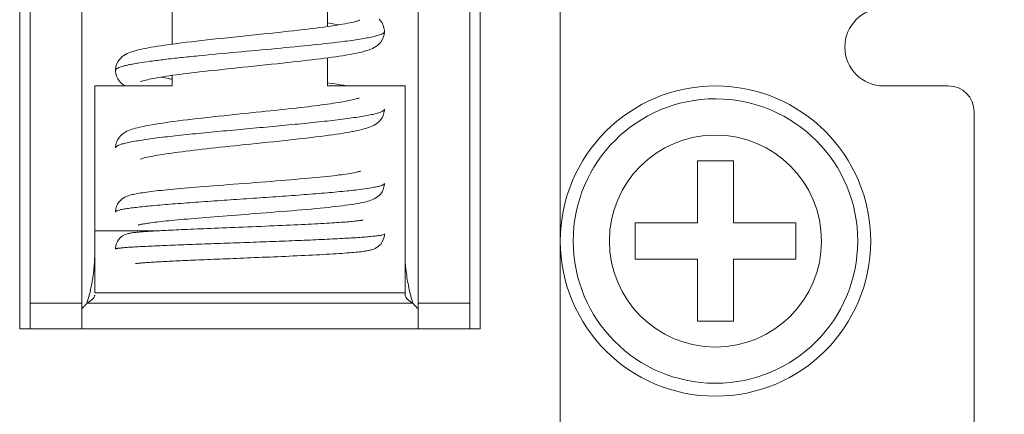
# Model space of a CAD drawing. Header units: millimetres. Extents: x 38 to 345, y 39 to 594.
# Tile 39 of 46: x 302 to 321, y 383 to 390. Entities that reach past the tile are written whole.
import ezdxf

# ---------------------------------------------------------------- set-up
doc = ezdxf.new("R2010")
doc.units = ezdxf.units.MM
doc.layers.add('DIM', color=7, linetype='Continuous')
doc.styles.get("Standard").update_dxf_attribs({"font": 'txt.shx'})
doc.dimstyles.new('ISO-25', dxfattribs={"dimtxt": 5, "dimasz": 5, "dimexe": 1, "dimexo": 1, "dimgap": 1, "dimtad": 0, "dimdsep": 46, "dimtxsty": 'Standard', "dimcen": 1, "dimadec": 0, "dimazin": 0, "dimtfac": 1, "dimtmove": 0, "dimatfit": 3, "dimfxl": 0, "dimarcsym": 0})

# ---------------------------------------------------------------- blocks, each defined once
blk = doc.blocks.new('*D3')
at = {"layer": 'Defpoints', "color": 0}
for p in [(306.471, 505.042), (306.471, 371.442), (341.471, 371.442)]:
    blk.add_point(p, dxfattribs=at)
at = {"layer": 'DIM', "color": 0, "lineweight": -2}
for p, q in [((307.471, 505.042), (342.471, 505.042)), ((341.471, 500.042), (341.471, 448.408)), ((341.471, 376.442), (341.471, 428.075)), ((307.471, 371.442), (342.471, 371.442))]:
    blk.add_line(p, q, dxfattribs=at)
at = {"layer": 'DIM', "color": 0}
for points in [[(340.638, 500.042), (342.304, 500.042), (341.471, 505.042)], [(340.638, 376.442), (342.304, 376.442), (341.471, 371.442)]]:
    blk.add_solid(points, dxfattribs=at)
at = {"layer": 'DIM', "color": 0, "lineweight": 0, "insert": (341.471, 438.242), "char_height": 5, "attachment_point": 5, "rotation": 90}
blk.add_mtext('133.6', dxfattribs=at)

msp = doc.modelspace()

# ---------------------------------------------------------------- linework, layer by layer
at = {"color": 7, "linetype": 'Continuous', "lineweight": 0}
for p, q in [((302.021, 384.342), (302.021, 397.842)), ((310.921, 397.842), (310.921, 384.342)), ((302.221, 397.342), (302.221, 384.842)), ((303.221, 397.342), (303.221, 384.842)), ((309.721, 384.842), (309.721, 397.342)), ((310.721, 384.842), (310.721, 397.342)), ((312.471, 394.342), (312.471, 382.342)), ((307.971, 391.084), (307.971, 390.189)), ((304.971, 389.85), (304.971, 390.744)), ((307.973, 390.264), (308.185, 390.221)), ((309.071, 390.092), (309.071, 390.092)), ((307.971, 389.584), (307.971, 389.042)), ((303.871, 389.342), (303.871, 389.342)), ((304.971, 389.042), (304.971, 389.244)), ((304.971, 389.042), (303.471, 389.042)), ((303.471, 389.042), (303.471, 386.242)), ((304.757, 389.213), (304.896, 389.183)), ((309.471, 389.042), (307.971, 389.042)), ((309.471, 386.242), (309.471, 389.042)), ((318.721, 389.042), (319.971, 389.042)), ((320.471, 388.542), (320.471, 380.642)), ((315.121, 386.392), (315.121, 387.592)), ((315.121, 387.592), (315.821, 387.592)), ((315.821, 387.592), (315.821, 386.392)), ((313.921, 386.392), (315.121, 386.392)), ((313.921, 385.692), (313.921, 386.392)), ((315.821, 386.392), (317.021, 386.392)), ((317.021, 386.392), (317.021, 385.692)), ((303.471, 386.242), (303.471, 386.042)), ((303.471, 386.242), (304.727, 386.242)), ((309.471, 386.051), (309.471, 386.242)), ((303.471, 386.042), (303.471, 385.042)), ((309.471, 385.042), (309.471, 386.051)), ((315.121, 385.692), (313.921, 385.692)), ((315.121, 384.492), (315.121, 385.692)), ((315.821, 385.692), (315.821, 384.492)), ((317.021, 385.692), (315.821, 385.692)), ((309.471, 385.042), (303.471, 385.042)), ((309.471, 384.994), (309.471, 385.042)), ((302.221, 384.842), (302.221, 384.342)), ((302.221, 384.842), (303.221, 384.842)), ((303.221, 384.342), (303.221, 384.842)), ((303.471, 384.842), (303.321, 384.842)), ((309.471, 384.842), (303.471, 384.842)), ((309.621, 384.842), (309.471, 384.842)), ((309.721, 384.842), (309.721, 384.342)), ((309.721, 384.842), (310.721, 384.842)), ((310.721, 384.342), (310.721, 384.842)), ((315.821, 384.492), (315.121, 384.492)), ((302.221, 384.342), (302.021, 384.342)), ((302.021, 384.342), (302.221, 384.342)), ((303.221, 384.342), (302.221, 384.342)), ((303.221, 384.342), (309.721, 384.342)), ((310.721, 384.342), (309.721, 384.342)), ((310.721, 384.342), (310.921, 384.342)), ((310.721, 384.342), (310.921, 384.342))]:
    msp.add_line(p, q, dxfattribs=at)
for points in [[(308.586, 390.31), (308.587, 390.31), (308.584, 390.309), (308.577, 390.306), (308.564, 390.301), (308.547, 390.296), (308.526, 390.29), (308.5, 390.283), (308.471, 390.276), (308.437, 390.268), (308.4, 390.26), (308.358, 390.252), (308.313, 390.243), (308.264, 390.234), (308.212, 390.226), (308.156, 390.217), (308.096, 390.207), (308.033, 390.198), (307.967, 390.189), (307.897, 390.179), (307.824, 390.169), (307.748, 390.16), (307.669, 390.15), (307.586, 390.14), (307.499, 390.129), (307.41, 390.119), (307.316, 390.109), (307.22, 390.098), (307.119, 390.087), (307.016, 390.076), (306.908, 390.064), (306.798, 390.053), (306.684, 390.041), (306.568, 390.029), (306.451, 390.016), (306.334, 390.004), (306.216, 389.992), (306.099, 389.98), (305.983, 389.967), (305.869, 389.955), (305.757, 389.943), (305.648, 389.931), (305.541, 389.919), (305.438, 389.908), (305.339, 389.896), (305.244, 389.885), (305.152, 389.873), (305.065, 389.862), (304.981, 389.851), (304.902, 389.84), (304.826, 389.83), (304.754, 389.819), (304.687, 389.809), (304.623, 389.798), (304.562, 389.788), (304.506, 389.778), (304.453, 389.767), (304.403, 389.757), (304.356, 389.747), (304.312, 389.736), (304.271, 389.726), (304.232, 389.715), (304.196, 389.704), (304.162, 389.692), (304.13, 389.679), (304.098, 389.665), (304.067, 389.649), (304.035, 389.63), (304.004, 389.608), (303.973, 389.581), (303.943, 389.547), (303.916, 389.507), (303.894, 389.461), (303.879, 389.411), (303.872, 389.36), (303.871, 389.342)], [(309.071, 390.092), (309.07, 390.11), (309.063, 390.162), (309.047, 390.212), (309.025, 390.259), (308.997, 390.299), (308.967, 390.332)], [(304.356, 389.124), (304.356, 389.124), (304.357, 389.125), (304.363, 389.127), (304.374, 389.131), (304.389, 389.136), (304.409, 389.142), (304.432, 389.148), (304.459, 389.155), (304.49, 389.162), (304.525, 389.17), (304.563, 389.178), (304.604, 389.186), (304.649, 389.194), (304.697, 389.202), (304.748, 389.211), (304.802, 389.22), (304.86, 389.228), (304.92, 389.237), (304.984, 389.246), (305.05, 389.255), (305.119, 389.264), (305.19, 389.273), (305.264, 389.283), (305.34, 389.292), (305.419, 389.301), (305.5, 389.311), (305.583, 389.32), (305.668, 389.33), (305.755, 389.34), (305.845, 389.349), (305.938, 389.359), (306.032, 389.369), (306.13, 389.38), (306.23, 389.39), (306.334, 389.401), (306.44, 389.412), (306.549, 389.423), (306.661, 389.435), (306.775, 389.447), (306.887, 389.459), (306.996, 389.47), (307.103, 389.481), (307.206, 389.493), (307.305, 389.504), (307.402, 389.514), (307.495, 389.525), (307.585, 389.536), (307.672, 389.546), (307.756, 389.556), (307.837, 389.566), (307.915, 389.576), (307.99, 389.586), (308.062, 389.596), (308.132, 389.606), (308.198, 389.616), (308.262, 389.626), (308.323, 389.636), (308.381, 389.646), (308.436, 389.656), (308.488, 389.666), (308.537, 389.676), (308.583, 389.686), (308.626, 389.696), (308.666, 389.707), (308.704, 389.717), (308.74, 389.728), (308.774, 389.74), (308.806, 389.752), (308.839, 389.766), (308.871, 389.782), (308.903, 389.801), (308.936, 389.824), (308.969, 389.853), (309, 389.888), (309.028, 389.93), (309.05, 389.978), (309.065, 390.029), (309.071, 390.079), (309.071, 390.092)], [(303.871, 389.342), (303.871, 389.329), (303.878, 389.278), (303.892, 389.227), (303.915, 389.179), (303.943, 389.137), (303.975, 389.101), (304.009, 389.072), (304.043, 389.048), (304.055, 389.042)], [(308.079, 389.085), (308.003, 389.096), (307.971, 389.1)], [(308.357, 389.042), (308.343, 389.044), (308.282, 389.054), (308.218, 389.064), (308.15, 389.075), (308.079, 389.085)], [(308.586, 388.809), (308.586, 388.81), (308.586, 388.809), (308.581, 388.807), (308.572, 388.804), (308.56, 388.8), (308.544, 388.795), (308.524, 388.789), (308.502, 388.783), (308.477, 388.777), (308.449, 388.771), (308.418, 388.764), (308.385, 388.757), (308.349, 388.75), (308.31, 388.743), (308.269, 388.735), (308.225, 388.728), (308.179, 388.72), (308.131, 388.713), (308.08, 388.705), (308.026, 388.697), (307.971, 388.689), (307.913, 388.681), (307.853, 388.673), (307.79, 388.665), (307.725, 388.657), (307.658, 388.648), (307.589, 388.64), (307.517, 388.632), (307.444, 388.623), (307.368, 388.614), (307.29, 388.606), (307.21, 388.597), (307.128, 388.588), (307.044, 388.579), (306.958, 388.569), (306.87, 388.56), (306.779, 388.551), (306.686, 388.541), (306.59, 388.531), (306.491, 388.52), (306.389, 388.51), (306.284, 388.499), (306.178, 388.488), (306.072, 388.477), (305.965, 388.466), (305.859, 388.454), (305.754, 388.443), (305.651, 388.432), (305.55, 388.42), (305.452, 388.409), (305.357, 388.398), (305.266, 388.387), (305.177, 388.376), (305.092, 388.366), (305.01, 388.355), (304.932, 388.345), (304.857, 388.334), (304.786, 388.324), (304.718, 388.314), (304.654, 388.303), (304.593, 388.293), (304.536, 388.283), (304.482, 388.273), (304.432, 388.263), (304.385, 388.253), (304.341, 388.243), (304.3, 388.233), (304.261, 388.223), (304.225, 388.213), (304.19, 388.202), (304.158, 388.19), (304.126, 388.178), (304.095, 388.164), (304.065, 388.148), (304.034, 388.129), (304.003, 388.107), (303.973, 388.08), (303.943, 388.047), (303.916, 388.007), (303.894, 387.961), (303.879, 387.911), (303.872, 387.86), (303.871, 387.843)], [(304.356, 387.624), (304.356, 387.624), (304.357, 387.625), (304.364, 387.627), (304.374, 387.631), (304.39, 387.636), (304.409, 387.642), (304.432, 387.648), (304.458, 387.655), (304.488, 387.662), (304.521, 387.669), (304.558, 387.677), (304.598, 387.685), (304.641, 387.693), (304.687, 387.701), (304.737, 387.709), (304.789, 387.718), (304.844, 387.726), (304.902, 387.735), (304.963, 387.743), (305.027, 387.752), (305.094, 387.761), (305.163, 387.77), (305.235, 387.779), (305.309, 387.788), (305.386, 387.797), (305.465, 387.807), (305.547, 387.816), (305.63, 387.826), (305.716, 387.835), (305.803, 387.845), (305.893, 387.854), (305.985, 387.864), (306.08, 387.874), (306.177, 387.885), (306.277, 387.895), (306.379, 387.906), (306.485, 387.917), (306.594, 387.928), (306.705, 387.94), (306.818, 387.951), (306.932, 387.963), (307.045, 387.975), (307.155, 387.987), (307.263, 387.999), (307.367, 388.01), (307.467, 388.022), (307.564, 388.033), (307.658, 388.044), (307.748, 388.055), (307.834, 388.066), (307.917, 388.076), (307.995, 388.087), (308.071, 388.097), (308.142, 388.108), (308.21, 388.118), (308.275, 388.128), (308.336, 388.138), (308.394, 388.148), (308.448, 388.158), (308.499, 388.168), (308.547, 388.178), (308.592, 388.188), (308.634, 388.198), (308.674, 388.209), (308.711, 388.219), (308.747, 388.23), (308.781, 388.242), (308.813, 388.255), (308.845, 388.269), (308.876, 388.285), (308.907, 388.304), (308.938, 388.326), (308.969, 388.353), (308.998, 388.386), (309.025, 388.425), (309.047, 388.47), (309.063, 388.52), (309.07, 388.573), (309.071, 388.592)], [(308.605, 387.392), (308.606, 387.392), (308.608, 387.393), (308.605, 387.392), (308.597, 387.389), (308.586, 387.386), (308.57, 387.382), (308.551, 387.377), (308.529, 387.372), (308.504, 387.367), (308.475, 387.361), (308.444, 387.356), (308.409, 387.35), (308.371, 387.344), (308.33, 387.338), (308.286, 387.331), (308.239, 387.325), (308.189, 387.319), (308.136, 387.312), (308.08, 387.305), (308.021, 387.299), (307.96, 387.292), (307.894, 387.285), (307.826, 387.278), (307.755, 387.271), (307.68, 387.264), (307.603, 387.257), (307.522, 387.249), (307.438, 387.242), (307.352, 387.234), (307.263, 387.227), (307.17, 387.219), (307.076, 387.211), (306.979, 387.203), (306.88, 387.196), (306.778, 387.188), (306.676, 387.18), (306.572, 387.171), (306.467, 387.163), (306.363, 387.155), (306.259, 387.148), (306.157, 387.14), (306.056, 387.132), (305.958, 387.124), (305.862, 387.117), (305.769, 387.11), (305.68, 387.103), (305.593, 387.096), (305.509, 387.089), (305.428, 387.082), (305.35, 387.076), (305.275, 387.07), (305.202, 387.063), (305.131, 387.057), (305.063, 387.051), (304.998, 387.045), (304.935, 387.039), (304.874, 387.033), (304.816, 387.027), (304.761, 387.021), (304.707, 387.016), (304.656, 387.01), (304.608, 387.004), (304.562, 386.999), (304.518, 386.993), (304.477, 386.988), (304.437, 386.983), (304.4, 386.977), (304.365, 386.972), (304.332, 386.966), (304.301, 386.961), (304.272, 386.956), (304.244, 386.95), (304.218, 386.944), (304.194, 386.939), (304.17, 386.933), (304.147, 386.926), (304.124, 386.919), (304.101, 386.91), (304.077, 386.901), (304.051, 386.888), (304.024, 386.873), (303.996, 386.853), (303.967, 386.828), (303.938, 386.796), (303.913, 386.758), (303.892, 386.714), (303.878, 386.667), (303.872, 386.618), (303.871, 386.603)], [(304.315, 386.352), (304.314, 386.352), (304.316, 386.352), (304.322, 386.354), (304.33, 386.356), (304.342, 386.359), (304.356, 386.362), (304.373, 386.366), (304.392, 386.369), (304.414, 386.373), (304.438, 386.377), (304.464, 386.382), (304.493, 386.386), (304.524, 386.39), (304.557, 386.395), (304.593, 386.4), (304.631, 386.404), (304.671, 386.409), (304.713, 386.414), (304.758, 386.419), (304.805, 386.424), (304.854, 386.43), (304.906, 386.435), (304.96, 386.44), (305.016, 386.446), (305.074, 386.451), (305.135, 386.457), (305.198, 386.462), (305.263, 386.468), (305.331, 386.474), (305.4, 386.48), (305.472, 386.486), (305.546, 386.492), (305.622, 386.498), (305.701, 386.504), (305.781, 386.511), (305.864, 386.517), (305.948, 386.524), (306.034, 386.53), (306.122, 386.537), (306.212, 386.544), (306.304, 386.551), (306.397, 386.558), (306.491, 386.565), (306.587, 386.573), (306.685, 386.58), (306.783, 386.588), (306.882, 386.596), (306.982, 386.604), (307.082, 386.612), (307.182, 386.62), (307.281, 386.628), (307.378, 386.636), (307.474, 386.644), (307.567, 386.653), (307.658, 386.661), (307.745, 386.669), (307.829, 386.677), (307.91, 386.685), (307.987, 386.693), (308.061, 386.701), (308.131, 386.709), (308.197, 386.717), (308.261, 386.725), (308.32, 386.733), (308.377, 386.74), (308.43, 386.748), (308.48, 386.756), (308.526, 386.763), (308.57, 386.771), (308.611, 386.779), (308.649, 386.787), (308.685, 386.795), (308.719, 386.803), (308.752, 386.812), (308.783, 386.821), (308.814, 386.832), (308.844, 386.844), (308.875, 386.858), (308.906, 386.875), (308.938, 386.897), (308.969, 386.923), (308.999, 386.956), (309.026, 386.995), (309.048, 387.039), (309.063, 387.088), (309.07, 387.138), (309.071, 387.157)], [(308.657, 386.449), (308.656, 386.449), (308.654, 386.448), (308.648, 386.447), (308.641, 386.445), (308.631, 386.443), (308.619, 386.441), (308.604, 386.439), (308.588, 386.437), (308.57, 386.435), (308.55, 386.432), (308.528, 386.43), (308.504, 386.427), (308.478, 386.424), (308.45, 386.422), (308.42, 386.419), (308.388, 386.416), (308.354, 386.413), (308.318, 386.41), (308.279, 386.407), (308.239, 386.404), (308.197, 386.401), (308.152, 386.398), (308.106, 386.395), (308.058, 386.392), (308.007, 386.389), (307.955, 386.386), (307.901, 386.383), (307.844, 386.379), (307.786, 386.376), (307.726, 386.373), (307.664, 386.37), (307.6, 386.367), (307.534, 386.363), (307.466, 386.36), (307.396, 386.357), (307.324, 386.353), (307.251, 386.35), (307.175, 386.347), (307.097, 386.343), (307.018, 386.34), (306.937, 386.336), (306.854, 386.333), (306.77, 386.329), (306.685, 386.326), (306.6, 386.322), (306.514, 386.319), (306.429, 386.315), (306.344, 386.312), (306.26, 386.308), (306.177, 386.305), (306.096, 386.302), (306.016, 386.299), (305.939, 386.296), (305.863, 386.292), (305.789, 386.289), (305.718, 386.287), (305.648, 386.284), (305.58, 386.281), (305.513, 386.278), (305.449, 386.275), (305.386, 386.273), (305.325, 386.27), (305.265, 386.268), (305.207, 386.265), (305.151, 386.262), (305.096, 386.26), (305.043, 386.258), (304.991, 386.255), (304.941, 386.253), (304.893, 386.25), (304.846, 386.248), (304.801, 386.246), (304.757, 386.243), (304.715, 386.241), (304.675, 386.239), (304.636, 386.237), (304.599, 386.235), (304.563, 386.232), (304.529, 386.23), (304.496, 386.228), (304.465, 386.226), (304.435, 386.224), (304.406, 386.222), (304.379, 386.22), (304.354, 386.218), (304.33, 386.216), (304.307, 386.214), (304.286, 386.212), (304.266, 386.21), (304.247, 386.208), (304.229, 386.206), (304.212, 386.204), (304.196, 386.201), (304.18, 386.199), (304.165, 386.197), (304.151, 386.194), (304.136, 386.191), (304.12, 386.187), (304.102, 386.183), (304.083, 386.177), (304.061, 386.168), (304.036, 386.157), (304.01, 386.141), (303.982, 386.121), (303.955, 386.096), (303.931, 386.067), (303.909, 386.033), (303.891, 385.994), (303.878, 385.951), (303.872, 385.904), (303.871, 385.887)], [(304.259, 385.605), (304.26, 385.605), (304.263, 385.605), (304.268, 385.606), (304.275, 385.607), (304.283, 385.608), (304.293, 385.61), (304.304, 385.611), (304.316, 385.612), (304.33, 385.614), (304.345, 385.615), (304.362, 385.617), (304.38, 385.618), (304.399, 385.62), (304.419, 385.622), (304.44, 385.623), (304.463, 385.625), (304.487, 385.627), (304.512, 385.628), (304.539, 385.63), (304.566, 385.632), (304.595, 385.634), (304.625, 385.635), (304.656, 385.637), (304.689, 385.639), (304.723, 385.641), (304.758, 385.643), (304.794, 385.645), (304.831, 385.647), (304.87, 385.649), (304.91, 385.651), (304.951, 385.653), (304.993, 385.655), (305.037, 385.657), (305.082, 385.659), (305.128, 385.661), (305.175, 385.663), (305.223, 385.666), (305.273, 385.668), (305.324, 385.67), (305.376, 385.672), (305.429, 385.674), (305.483, 385.677), (305.538, 385.679), (305.595, 385.681), (305.652, 385.684), (305.711, 385.686), (305.771, 385.689), (305.831, 385.691), (305.893, 385.694), (305.956, 385.696), (306.02, 385.699), (306.085, 385.701), (306.15, 385.704), (306.217, 385.707), (306.284, 385.709), (306.353, 385.712), (306.422, 385.715), (306.492, 385.718), (306.563, 385.721), (306.635, 385.724), (306.708, 385.727), (306.781, 385.73), (306.855, 385.733), (306.93, 385.736), (307.005, 385.739), (307.081, 385.742), (307.157, 385.746), (307.233, 385.749), (307.31, 385.753), (307.385, 385.756), (307.461, 385.76), (307.535, 385.763), (307.609, 385.767), (307.681, 385.77), (307.752, 385.774), (307.821, 385.778), (307.888, 385.782), (307.954, 385.785), (308.017, 385.789), (308.078, 385.793), (308.137, 385.796), (308.194, 385.8), (308.248, 385.804), (308.299, 385.808), (308.348, 385.811), (308.394, 385.815), (308.437, 385.819), (308.478, 385.822), (308.516, 385.826), (308.551, 385.829), (308.585, 385.833), (308.615, 385.836), (308.644, 385.84), (308.671, 385.844), (308.696, 385.847), (308.719, 385.851), (308.741, 385.855), (308.762, 385.859), (308.782, 385.863), (308.802, 385.868), (308.822, 385.873), (308.843, 385.88), (308.866, 385.888), (308.891, 385.899), (308.918, 385.914), (308.948, 385.934), (308.978, 385.96), (309.006, 385.991), (309.031, 386.029), (309.05, 386.07), (309.064, 386.116), (309.07, 386.163), (309.071, 386.18)]]:
    msp.add_lwpolyline(points, dxfattribs=at)
for centre, radius, start, end in [((318.721, 389.792), 0.75, 90, 270), ((306.01, 394.941), 5.865, 259.0528, 259.7785), ((315.471, 386.042), 3, 90, 270), ((315.471, 386.042), 3, 270, 90), ((319.971, 388.542), 0.5, 0, 90), ((315.471, 386.042), 2.75, 90, 269.7462), ((315.471, 386.042), 2.75, 89.7462, 90), ((315.471, 386.042), 2.75, 270, 89.7462), ((315.471, 386.042), 2.05, 90, 270), ((315.471, 386.042), 2.05, 270, 90), ((300.165, 385.819), 3.305, 345.8789, 348.8804), ((312.777, 385.819), 3.305, 191.1489, 194.1386), ((300.752, 385.671), 2.7, 342.1223, 345.9048), ((312.185, 385.669), 2.694, 194.1134, 197.8777), ((302.721, 385.292), 0.75, 311.8825, 317.9086), ((302.721, 385.292), 0.75, 317.9086, 323.1301), ((310.221, 385.292), 0.75, 216.8699, 222.0914), ((310.221, 385.292), 0.75, 222.0914, 227.4121), ((315.471, 386.042), 2.75, 269.7462, 270)]:
    msp.add_arc(centre, radius, start, end, dxfattribs=at)
for points, knots in [([(309.071, 390.092), (309.071, 390.088), (309.068, 390.079), (309.058, 390.067), (309.041, 390.055), (309.019, 390.044), (308.991, 390.032), (308.942, 390.015), (308.865, 389.995), (308.757, 389.972), (308.626, 389.949), (308.474, 389.926), (308.162, 389.884), (307.662, 389.829), (306.964, 389.762), (306.223, 389.694), (305.609, 389.637), (305.144, 389.589), (304.834, 389.555), (304.559, 389.52), (304.354, 389.491), (304.213, 389.466), (304.125, 389.449), (304.05, 389.431), (303.987, 389.414), (303.938, 389.397), (303.906, 389.382), (303.888, 389.369), (303.876, 389.359), (303.871, 389.348), (303.871, 389.342)], [0, 0, 0, 0, 0.002293, 0.005136, 0.00884, 0.013538, 0.019284, 0.026097, 0.042937, 0.064023, 0.089217, 0.118279, 0.150951, 0.267494, 0.403835, 0.548381, 0.688804, 0.753684, 0.81312, 0.865892, 0.910847, 0.930108, 0.947101, 0.961743, 0.973967, 0.983768, 0.99119, 0.994057, 0.996416, 1, 1, 1, 1]), ([(309.071, 388.592), (309.071, 388.588), (309.068, 388.579), (309.058, 388.567), (309.042, 388.555), (309.02, 388.544), (308.991, 388.532), (308.942, 388.516), (308.866, 388.495), (308.757, 388.473), (308.626, 388.45), (308.474, 388.426), (308.235, 388.394), (307.897, 388.354), (307.453, 388.309), (306.972, 388.263), (306.471, 388.217), (305.97, 388.171), (305.488, 388.125), (305.045, 388.079), (304.706, 388.04), (304.467, 388.007), (304.316, 387.984), (304.185, 387.961), (304.076, 387.938), (304, 387.918), (303.951, 387.901), (303.923, 387.89), (303.9, 387.878), (303.884, 387.867), (303.874, 387.855), (303.871, 387.846), (303.871, 387.842)], [0, 0, 0, 0, 0.002294, 0.005135, 0.008827, 0.013506, 0.019235, 0.026044, 0.042892, 0.063973, 0.089149, 0.118212, 0.150887, 0.225865, 0.31124, 0.403813, 0.500046, 0.596279, 0.688845, 0.774214, 0.849175, 0.881841, 0.910896, 0.936068, 0.957141, 0.973977, 0.980779, 0.986504, 0.991181, 0.99487, 0.997708, 1, 1, 1, 1]), ([(303.871, 386.603), (303.871, 386.61), (303.883, 386.619), (303.901, 386.627), (303.923, 386.635), (303.951, 386.642), (304.001, 386.654), (304.077, 386.667), (304.186, 386.683), (304.317, 386.698), (304.469, 386.714), (304.708, 386.737), (305.046, 386.764), (305.489, 386.797), (305.971, 386.83), (306.471, 386.864), (306.971, 386.898), (307.453, 386.933), (307.896, 386.968), (308.285, 387.003), (308.605, 387.038), (308.822, 387.069), (308.941, 387.095), (308.991, 387.108), (309.019, 387.117), (309.041, 387.127), (309.06, 387.137), (309.071, 387.149), (309.071, 387.157)], [0, 0, 0, 0, 0.003781, 0.007122, 0.011558, 0.017108, 0.023774, 0.040418, 0.061394, 0.086567, 0.115687, 0.14845, 0.223669, 0.309458, 0.402467, 0.4992, 0.595939, 0.688972, 0.774803, 0.850084, 0.912068, 0.958367, 0.975137, 0.981886, 0.987537, 0.992101, 0.995612, 1, 1, 1, 1]), ([(303.871, 385.887), (303.871, 385.888), (303.876, 385.892), (303.885, 385.895), (303.902, 385.898), (303.923, 385.902), (303.952, 385.905), (304.001, 385.911), (304.077, 385.917), (304.186, 385.925), (304.317, 385.932), (304.468, 385.94), (304.639, 385.948), (304.828, 385.956), (305.109, 385.968), (305.489, 385.982), (305.971, 385.999), (306.471, 386.017), (306.972, 386.035), (307.453, 386.054), (307.834, 386.07), (308.115, 386.084), (308.303, 386.094), (308.474, 386.104), (308.625, 386.114), (308.756, 386.124), (308.865, 386.135), (308.951, 386.145), (309.013, 386.155), (309.05, 386.164), (309.067, 386.172), (309.071, 386.177), (309.071, 386.18)], [0, 0, 0, 0, 0.000915, 0.002862, 0.005962, 0.010226, 0.015649, 0.02222, 0.038752, 0.05971, 0.084925, 0.114115, 0.146982, 0.183228, 0.222541, 0.30875, 0.402248, 0.499505, 0.596753, 0.690272, 0.776506, 0.81581, 0.852084, 0.884998, 0.914223, 0.939441, 0.96044, 0.977066, 0.989177, 0.996683, 0.998773, 1, 1, 1, 1]), ([(303.471, 385.758), (303.471, 385.67), (303.458, 385.477), (303.428, 385.286), (303.408, 385.182)], [0, 0, 0, 0, 0.452076, 1, 1, 1, 1]), ([(309.471, 385.758), (309.471, 385.67), (309.485, 385.476), (309.514, 385.284), (309.535, 385.18)], [0, 0, 0, 0, 0.452039, 1, 1, 1, 1]), ([(303.445, 384.936), (303.437, 384.926), (303.401, 384.889), (303.356, 384.86), (303.321, 384.842)], [0, 0, 0, 0, 0.242503, 1, 1, 1, 1]), ([(303.471, 384.994), (303.471, 384.99), (303.468, 384.968), (303.455, 384.95), (303.445, 384.936)], [0, 0, 0, 0, 0.215165, 1, 1, 1, 1]), ([(309.471, 384.994), (309.471, 384.99), (309.475, 384.968), (309.487, 384.95), (309.497, 384.936)], [0, 0, 0, 0, 0.215166, 1, 1, 1, 1]), ([(309.497, 384.936), (309.505, 384.926), (309.541, 384.889), (309.586, 384.86), (309.621, 384.842)], [0, 0, 0, 0, 0.242502, 1, 1, 1, 1])]:
    msp.add_open_spline(points, degree=3, knots=knots, dxfattribs=at)

# ---------------------------------------------------------------- dimensions: what is measured, and where the dimension line sits
at = {"layer": 'DIM', "lineweight": 0}
dim = msp.add_linear_dim(base=(341.471, 371.442), p1=(306.471, 505.042), p2=(306.471, 371.442), angle=90, dimstyle='ISO-25', dxfattribs=at)
dim.commit()
dim.dimension.update_dxf_attribs({"geometry": '*D3', "text_midpoint": (341.471, 438.242)})

doc.saveas('drawing.dxf')
